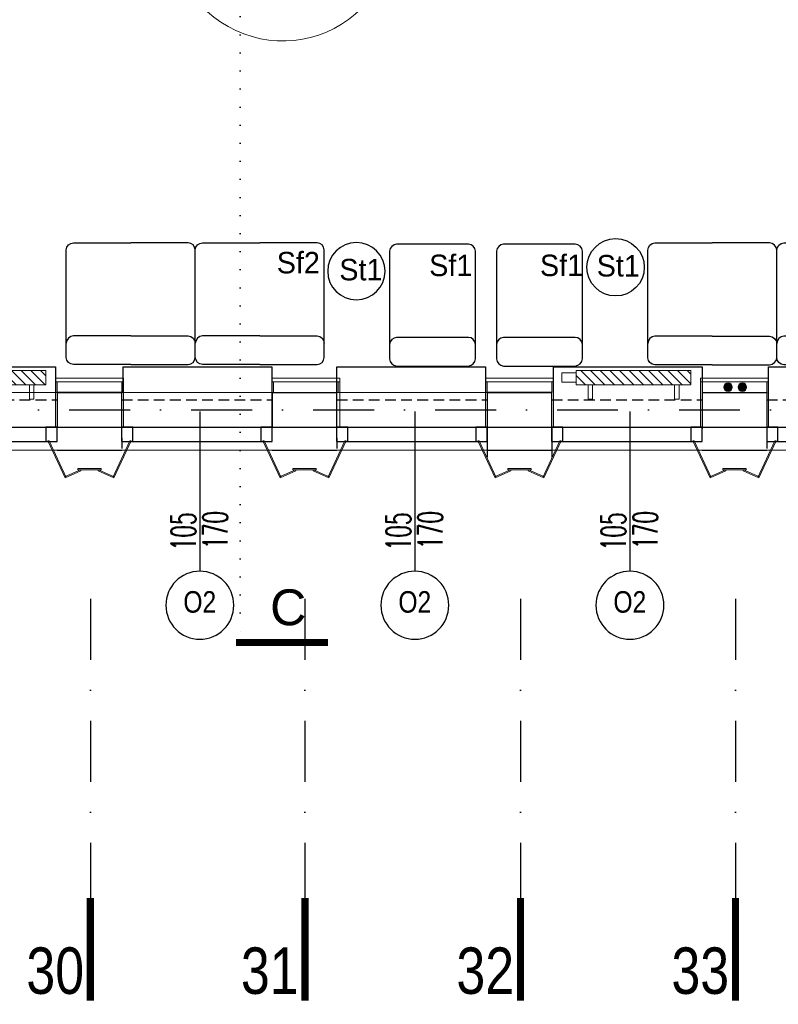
# Model space of a CAD drawing. Header units: millimetres. Extents: x 14495 to 271441, y -21035 to 2232.
# Tile 174 of 227: x 87100 to 87630, y -4199 to -3512. Entities that reach past the tile are written whole.
import ezdxf
from ezdxf.enums import TextEntityAlignment as Align

# ---------------------------------------------------------------- set-up
doc = ezdxf.new("R2010")
doc.units = ezdxf.units.MM
for name, pattern in [('DASHDOT', [1, 0.5, -0.25, 0, -0.25]), ('DOT', [0.25, 0, -0.25]), ('HIDDENX2', [0.75, 0.5, -0.25])]:
    doc.linetypes.add(name, pattern=pattern)
for name, color, linetype in [('-- TECH SYMBOLE NOWE', 1, 'Continuous'), ('_1_cienkie', 251, 'Continuous'), ('a-bloki-drzwi', 52, 'Continuous'), ('a-cienka', 8, 'Continuous'), ('A_bloki-drzwi', 1, 'Continuous'), ('A_BLOKI_KÓŁKO', 1, 'Continuous'), ('A_BLOKI_OPIS', 1, 'Continuous'), ('A_grzejniki', 34, 'Continuous'), ('A_L przerywana', 251, 'HIDDENX2'), ('A_L_WIDOK', 1, 'Continuous'), ('A_Lcienka', 253, 'Continuous'), ('A_Lwidok', 1, 'Continuous'), ('A_okładzina HPL', 37, 'Continuous'), ('A_OSIE', 252, 'DASHDOT'), ('A_PROJEKTOWANE', 3, 'Continuous')]:
    doc.layers.add(name, color=color, linetype=linetype)
for name, color, linetype, lineweight in [('0-c.o.-grzejniki', 34, 'Continuous', 9), ('A_L_CIENKA', 251, 'Continuous', 5), ('A_obudowy G-K', 31, 'Continuous', 0), ('SAN_Przewody powrotne CO na rzucie', 180, 'Continuous', 40), ('SAN_Przewody zasilające CO na rzucie', 20, 'Continuous', 40), ('TECH Wyp-meble nowe', 1, 'Continuous', 30)]:
    doc.layers.add(name, color=color, linetype=linetype, lineweight=lineweight)
doc.styles.add('arialce', font='ARIALN.TTF')
doc.styles.add('cent', font='swissel.ttf')
doc.styles.add('cg', font='GOTHIC.TTF')
doc.styles.add('OPISPOMIESZCZEŃ', font='arial.ttf')
doc.styles.add('ROMANS', font='romans', dxfattribs={"width": 0.6})

# ---------------------------------------------------------------- blocks, each defined once
blk = doc.blocks.new('OSS1')
at = {"linetype": 'Continuous', "const_width": 5}
blk.add_lwpolyline([(0, 0), (0, -71.57)], dxfattribs=at)
at = {"style": 'cent'}
blk.add_attdef('01', text='', height=32.4, dxfattribs=at).set_placement((-4.39, -34.41), align=Align.RIGHT)
blk = doc.blocks.new('fghsdx')
at = {"lineweight": 0}
for p, q in [((-37.08, -19.4), (-25.08, 6.6)), ((-36.19, -19.4), (-24.35, 6.26)), ((-14.42, 0.8), (-25.41, 5.87)), ((-14.08, 1.53), (-25.08, 6.6)), ((-16.15, 0.8), (0, 0.8)), ((-16.15, 0.8), (-16.15, 0)), ((-16.15, 0), (0, 0)), ((-14.42, 0.8), (-14.08, 1.53)), ((-2.07, 1.53), (8.92, 6.6)), ((-1.73, 0.8), (-2.07, 1.53)), ((-1.73, 0.8), (9.26, 5.87)), ((0, 0.8), (0, 0)), ((20.04, -19.4), (8.2, 6.26)), ((20.92, -19.4), (8.92, 6.6)), ((-37.08, -19.4), (-36.19, -19.4)), ((20.92, -19.4), (20.04, -19.4))]:
    blk.add_line(p, q, dxfattribs=at)
blk = doc.blocks.new('HJTS')
at = {"color": 8}
blk.add_line((0, 0), (0, 111.34), dxfattribs=at)
at = {"layer": 'A_BLOKI_KÓŁKO', "ltscale": 0.04}
blk.add_circle((0, 135.04), 23.7, dxfattribs=at)
at = {"layer": 'A_BLOKI_OPIS', "style": 'ROMANS'}
for tag, height, width, p in [('O', 20.59, 0.5, (-0.05, 135.67)), ('100', 17.16, 0.6, (-11.49, 86.54)), ('200', 17.16, 0.6, (10.76, 86.54))]:
    blk.add_attdef(tag, text='', height=height, rotation=90, dxfattribs=dict(at, width=width)).set_placement(p, align=Align.MIDDLE)
blk = doc.blocks.new('mjkk')
at = {"layer": '0-c.o.-grzejniki'}
h = blk.add_hatch(dxfattribs=at)
h.set_pattern_fill('ANSI31', color=256, scale=1.5, angle=-90.01613, style=0)
h.set_pattern_definition([(-135.016127, (-172292.014, 132455.0023), (-3.36664804, 3.36854379), [])])
h.paths.add_polyline_path([(-9.98, -80), (-0.01, -80), (0, 0), (-9.98, 0)])
blk.add_lwpolyline([(-9.98, -80), (-9.98, 0), (0, 0), (-0.01, -80)], close=True, dxfattribs=at)
at = {"layer": '0-c.o.-grzejniki', "ltscale": 2}
for points in [[(10.03, -11.37), (10.03, -8.26), (0.02, -8.26), (0.02, -11.37)], [(10.03, -68.63), (10.03, -71.74), (0.02, -71.74), (0.02, -68.63)], [(-1.75, -80), (-1.75, -90), (-8.23, -90), (-8.23, -80)]]:
    blk.add_lwpolyline(points, close=True, dxfattribs=at)
blk = doc.blocks.new('ST-1')
at = {"layer": 'TECH Wyp-meble nowe', "color": 2, "linetype": 'Continuous', "lineweight": -3}
blk.add_circle((3872.46, 1887.35), 20, dxfattribs=at)
blk = doc.blocks.new('Sf1')
at = {"layer": 'TECH Wyp-meble nowe', "color": 2, "linetype": 'Continuous', "lineweight": -3}
for points in [[(4311.7, 1799.14), (4311.7, 1799.14), (4311.7, 1724.14), (4311.7, 1724.14, 0.385282), (4316.7, 1719.14), (4366.7, 1719.14, 0.351433), (4371.7, 1724.14), (4371.7, 1724.14), (4371.7, 1799.14), (4371.7, 1799.14, 0.366784), (4366.7, 1804.14), (4316.7, 1804.14, 0.370147), (4311.7, 1799.14)], [(4311.7, 1799.14), (4311.7, 1789.14), (4311.7, 1789.14, 0.385282), (4316.7, 1784.14), (4366.7, 1784.14, 0.351433), (4371.7, 1789.14), (4371.7, 1789.14), (4371.7, 1799.14)]]:
    blk.add_lwpolyline(points, format="xyb", dxfattribs=at)
blk = doc.blocks.new('Sf2')
at = {"layer": 'TECH Wyp-meble nowe', "color": 2, "linetype": 'Continuous', "lineweight": -3}
for points in [[(4473.52, 1804.14), (4433.52, 1804.14, 0.370147), (4428.52, 1799.14)], [(4428.52, 1799.14), (4428.52, 1799.14), (4428.52, 1724.14), (4428.52, 1724.14, 0.385282), (4433.52, 1719.14), (4473.52, 1719.14)], [(4473.52, 1804.14), (4513.52, 1804.14, -0.370147), (4518.52, 1799.14)], [(4518.52, 1799.14), (4518.52, 1799.14), (4518.52, 1724.14), (4518.52, 1724.14, -0.385282), (4513.52, 1719.14), (4473.52, 1719.14)], [(4563.52, 1804.14), (4523.52, 1804.14, 0.370147), (4518.52, 1799.14)], [(4518.52, 1799.14), (4518.52, 1799.14), (4518.52, 1724.14), (4518.52, 1724.14, 0.385282), (4523.52, 1719.14), (4563.52, 1719.14)], [(4563.52, 1804.14), (4603.52, 1804.14, -0.370147), (4608.52, 1799.14)], [(4608.52, 1799.14), (4608.52, 1799.14), (4608.52, 1724.14), (4608.52, 1724.14, -0.385282), (4603.52, 1719.14), (4563.52, 1719.14)], [(4473.52, 1784.14), (4433.52, 1784.14, -0.370147), (4428.52, 1789.14)], [(4473.52, 1784.14), (4513.52, 1784.14, 0.370147), (4518.52, 1789.14)], [(4563.52, 1784.14), (4523.52, 1784.14, -0.370147), (4518.52, 1789.14)], [(4563.52, 1784.14), (4603.52, 1784.14, 0.370147), (4608.52, 1789.14)]]:
    blk.add_lwpolyline(points, format="xyb", dxfattribs=at)

msp = doc.modelspace()

# ---------------------------------------------------------------- hatches: boundary and pattern name
at = {"layer": 'SAN_Przewody powrotne CO na rzucie', "lineweight": 13}
msp.add_hatch(color=256, dxfattribs=at).paths.add_polyline_path([(87607.61, -3768.42, 1), (87601.61, -3768.42, 1)])
at = {"layer": 'SAN_Przewody zasilające CO na rzucie', "lineweight": 13}
msp.add_hatch(color=256, dxfattribs=at).paths.add_polyline_path([(87597.61, -3768.42, 1), (87591.61, -3768.42, 1)])

# ---------------------------------------------------------------- linework, layer by layer
at = {"layer": '_1_cienkie'}
for p, q in [((87171.58, -3796.26), (87171.65, -3811.26)), ((87321.58, -3796.26), (87321.65, -3811.26)), ((87426.65, -3796.26), (87426.65, -3814.26)), ((87471.58, -3796.26), (87471.65, -3811.26)), ((87471.65, -3796.26), (87471.65, -3814.26)), ((87621.58, -3796.26), (87621.65, -3811.26)), ((87621.65, -3791.26), (87621.65, -3811.26)), ((87426.65, -3797.26), (87426.65, -3817.26)), ((87471.65, -3797.26), (87471.65, -3817.26))]:
    msp.add_line(p, q, dxfattribs=at)
at = {"layer": 'a-cienka'}
for p, q in [((87126.65, -3812.42), (87171.65, -3812.42)), ((87276.65, -3812.42), (87321.65, -3812.42)), ((87426.65, -3812.42), (87471.65, -3812.42)), ((87576.65, -3812.42), (87621.65, -3812.42))]:
    msp.add_line(p, q, dxfattribs=at)
at = {"layer": 'A_bloki-drzwi'}
for p, q in [((87021.58, -3796.26), (87126.58, -3796.26)), ((87171.58, -3796.26), (87276.58, -3796.26)), ((87321.58, -3796.26), (87426.58, -3796.26)), ((87471.58, -3796.26), (87576.58, -3796.26)), ((87471.58, -3796.26), (87576.58, -3796.26)), ((87621.58, -3796.26), (87726.58, -3796.26)), ((87021.58, -3806.26), (87126.58, -3806.26)), ((87171.58, -3806.26), (87276.58, -3806.26)), ((87321.58, -3806.26), (87426.58, -3806.26)), ((87471.58, -3806.26), (87576.58, -3806.26)), ((87471.58, -3806.26), (87576.58, -3806.26)), ((87621.58, -3806.26), (87726.58, -3806.26))]:
    msp.add_line(p, q, dxfattribs=at)
for points in [[(87118.78, -3806.26), (87126.65, -3806.26), (87126.65, -3796.26), (87118.78, -3796.26)], [(87171.58, -3806.26), (87179.44, -3806.26), (87179.44, -3796.26), (87171.58, -3796.26)], [(87268.78, -3806.26), (87276.65, -3806.26), (87276.65, -3796.26), (87268.78, -3796.26)], [(87321.58, -3806.26), (87329.44, -3806.26), (87329.44, -3796.26), (87321.58, -3796.26)], [(87418.71, -3806.26), (87426.58, -3806.26), (87426.58, -3796.26), (87418.71, -3796.26)], [(87418.78, -3806.26), (87426.65, -3806.26), (87426.65, -3796.26), (87418.78, -3796.26)], [(87471.58, -3806.26), (87479.44, -3806.26), (87479.44, -3796.26), (87471.58, -3796.26)], [(87471.58, -3806.26), (87479.44, -3806.26), (87479.44, -3796.26), (87471.58, -3796.26)], [(87568.78, -3806.26), (87576.65, -3806.26), (87576.65, -3796.26), (87568.78, -3796.26)], [(87568.78, -3806.26), (87576.65, -3806.26), (87576.65, -3796.26), (87568.78, -3796.26)], [(87621.58, -3806.26), (87629.44, -3806.26), (87629.44, -3796.26), (87621.58, -3796.26)]]:
    msp.add_lwpolyline(points, close=True, dxfattribs=at)
at = {"layer": 'A_L przerywana', "ltscale": 15}
for p, q in [((87021.58, -3777.26), (87126.65, -3777.26)), ((87171.58, -3777.26), (87276.65, -3777.26)), ((87321.58, -3777.26), (87426.65, -3777.26)), ((87471.58, -3777.26), (87576.65, -3777.26)), ((87621.58, -3777.26), (87726.65, -3777.26))]:
    msp.add_line(p, q, dxfattribs=at)
at = {"layer": 'A_L_CIENKA'}
for p, q in [((87021.58, -3772.26), (87126.65, -3772.26)), ((87171.58, -3772.26), (87276.65, -3772.26)), ((87321.58, -3772.26), (87426.65, -3772.26)), ((87021.65, -3812.42), (87126.65, -3812.42)), ((87171.65, -3812.42), (87276.65, -3812.42)), ((87321.65, -3812.42), (87426.65, -3812.42)), ((87471.65, -3812.42), (87576.65, -3812.42)), ((87621.65, -3812.42), (87726.65, -3812.42))]:
    msp.add_line(p, q, dxfattribs=at)
at = {"layer": 'A_L_WIDOK', "linetype": 'DOT', "ltscale": 50}
msp.add_line((87254.27, -1468.88), (87254.27, -3946.45), dxfattribs=at)
at = {"layer": 'A_L_WIDOK', "const_width": 5}
msp.add_lwpolyline([(87315.45, -3946.45), (87251.46, -3946.45)], dxfattribs=at)
at = {"layer": 'A_Lcienka', "linetype": 'Continuous', "lineweight": 5}
msp.add_arc((87283.95, -3449), 78, 180, 319.23749, dxfattribs=at)
at = {"layer": 'A_Lwidok'}
for points in [[(87021.69, -3772.26), (87021.69, -3754.22), (87125.38, -3754.22), (87125.38, -3772.26)], [(87172.69, -3772.26), (87172.69, -3754.22), (87276.38, -3754.22), (87276.38, -3772.26)], [(87321.69, -3772.26), (87321.69, -3754.22), (87425.38, -3754.22), (87425.38, -3772.26)], [(87472.95, -3772.26), (87472.95, -3754.22), (87576.65, -3754.22), (87576.65, -3772.26)], [(87622.95, -3772.26), (87622.95, -3754.22), (87726.65, -3754.22), (87726.65, -3772.26)]]:
    msp.add_lwpolyline(points, dxfattribs=at)
at = {"layer": 'A_obudowy G-K', "lineweight": 5}
for p, q in [((87125.38, -3762.26), (87125.38, -3796.21)), ((87172.88, -3762.26), (87172.88, -3796.21)), ((87276.38, -3762.26), (87276.38, -3796.22)), ((87323.88, -3762.26), (87323.88, -3796.22)), ((87425.38, -3762.26), (87425.38, -3796.23)), ((87472.88, -3762.26), (87472.88, -3796.23)), ((87575.38, -3762.26), (87575.38, -3796.24)), ((87622.88, -3762.26), (87622.88, -3796.24))]:
    msp.add_line(p, q, dxfattribs=at)
at = {"layer": 'A_obudowy G-K', "linetype": 'Continuous', "lineweight": 5}
for p, q in [((87126.64, -3764.76), (87126.65, -3772.26)), ((87171.63, -3764.76), (87171.62, -3772.26)), ((87277.64, -3764.76), (87277.65, -3772.26)), ((87322.63, -3764.76), (87322.62, -3772.26)), ((87426.64, -3764.76), (87426.65, -3772.26)), ((87471.63, -3764.76), (87471.62, -3772.26)), ((87576.64, -3764.76), (87576.65, -3772.26)), ((87621.63, -3764.76), (87621.62, -3772.26))]:
    msp.add_line(p, q, dxfattribs=at)
at = {"layer": 'A_obudowy G-K', "lineweight": 5}
for points in [[(87172.88, -3762.26), (87125.38, -3762.26)], [(87323.88, -3762.26), (87276.38, -3762.26)], [(87472.88, -3762.26), (87425.38, -3762.26)], [(87622.88, -3762.26), (87575.38, -3762.26)], [(87172.88, -3764.76), (87125.39, -3764.76)], [(87323.88, -3764.76), (87276.39, -3764.76)], [(87472.88, -3764.76), (87425.39, -3764.76)], [(87622.88, -3764.76), (87575.39, -3764.76)]]:
    msp.add_lwpolyline(points, dxfattribs=at)
at = {"layer": 'A_OSIE', "ltscale": 85}
for p, q in [((85688.25, -3784.26), (88186.25, -3784.26)), ((87149.79, -3915.97), (87149.79, -4124.68)), ((87299.46, -3915.97), (87299.46, -4124.68)), ((87449.79, -3915.97), (87449.79, -4124.68)), ((87599.79, -3915.97), (87599.79, -3977.83)), ((87599.79, -3915.97), (87599.79, -4124.68))]:
    msp.add_line(p, q, dxfattribs=at)
at = {"layer": 'A_PROJEKTOWANE'}
for p, q in [((87126.65, -3772.26), (87126.65, -3796.26)), ((87126.65, -3772.26), (87126.65, -3796.26)), ((87126.65, -3772.26), (87171.58, -3772.26)), ((87171.58, -3772.26), (87126.65, -3772.26)), ((87171.58, -3772.26), (87171.58, -3796.26)), ((87171.58, -3772.26), (87171.58, -3796.26)), ((87276.65, -3772.26), (87276.65, -3796.26)), ((87276.65, -3772.26), (87276.65, -3796.26)), ((87276.65, -3772.26), (87276.65, -3796.26)), ((87276.65, -3772.26), (87321.58, -3772.26)), ((87321.58, -3772.26), (87321.58, -3796.26)), ((87426.65, -3772.26), (87426.65, -3797.26)), ((87426.65, -3772.26), (87461.79, -3772.26)), ((87426.65, -3772.26), (87426.65, -3796.26)), ((87426.65, -3772.26), (87437.79, -3772.26)), ((87461.79, -3772.26), (87471.58, -3772.26)), ((87461.79, -3772.26), (87471.58, -3772.26)), ((87471.58, -3772.26), (87471.58, -3797.26)), ((87471.58, -3772.26), (87471.58, -3796.26)), ((87576.65, -3772.26), (87576.65, -3797.26)), ((87576.65, -3772.26), (87576.65, -3797.26)), ((87576.65, -3772.26), (87621.58, -3772.26)), ((87576.65, -3772.26), (87576.65, -3797.26)), ((87576.65, -3772.26), (87576.65, -3797.26)), ((87576.65, -3772.26), (87621.58, -3772.26)), ((87621.58, -3772.26), (87621.58, -3797.26)), ((87621.58, -3772.26), (87621.58, -3797.26)), ((87276.65, -3783.26), (87276.65, -3796.26)), ((87426.65, -3783.26), (87426.65, -3797.26)), ((87426.65, -3783.26), (87426.65, -3796.26)), ((87126.65, -3796.26), (87171.58, -3796.26)), ((87276.65, -3796.26), (87321.58, -3796.26)), ((87426.65, -3796.26), (87471.58, -3796.26)), ((87426.65, -3796.26), (87471.58, -3796.26)), ((87576.65, -3796.26), (87621.65, -3796.26)), ((87576.65, -3796.26), (87621.65, -3796.26))]:
    msp.add_line(p, q, dxfattribs=at)
msp.add_lwpolyline([(87471.65, -3772.26), (87426.65, -3772.26)], dxfattribs=at)
at = {"layer": 'SAN_Przewody powrotne CO na rzucie', "lineweight": 13}
msp.add_circle((87604.61, -3768.42), 3, dxfattribs=at)
at = {"layer": 'SAN_Przewody zasilające CO na rzucie', "lineweight": 13}
msp.add_circle((87594.61, -3768.42), 3, dxfattribs=at)

# ---------------------------------------------------------------- block references
at = {"layer": 'a-bloki-drzwi'}
ref = msp.add_blockref('HJTS', (87226.15, -3785.43), dxfattribs=dict(at, xscale=-1, rotation=180))
ref.add_attrib('O', 'O2', dxfattribs={"layer": 'A_BLOKI_OPIS', "extrusion": (0, 0, -1), "height": 15, "style": 'arialce', "text_generation_flag": 2}).set_placement((-87226.1, -3918.15), align=Align.MIDDLE)
ref.add_attrib('100', '105', dxfattribs={"layer": 'A_BLOKI_OPIS', "extrusion": (0, 0, -1), "height": 17.16, "rotation": 90, "style": 'ROMANS', "text_generation_flag": 4, "width": 0.6}).set_placement((-87214.66, -3869.03), align=Align.MIDDLE)
ref.add_attrib('200', '170', dxfattribs={"layer": 'A_BLOKI_OPIS', "extrusion": (0, 0, -1), "height": 17.16, "rotation": 90, "style": 'ROMANS', "text_generation_flag": 4, "width": 0.6}).set_placement((-87236.91, -3868.05), align=Align.MIDDLE)
ref = msp.add_blockref('HJTS', (87376.15, -3785.43), dxfattribs=dict(at, xscale=-1, rotation=180))
ref.add_attrib('O', 'O2', dxfattribs={"layer": 'A_BLOKI_OPIS', "extrusion": (0, 0, -1), "height": 15, "style": 'arialce', "text_generation_flag": 2}).set_placement((-87376.1, -3918.15), align=Align.MIDDLE)
ref.add_attrib('100', '105', dxfattribs={"layer": 'A_BLOKI_OPIS', "extrusion": (0, 0, -1), "height": 17.16, "rotation": 90, "style": 'ROMANS', "text_generation_flag": 4, "width": 0.6}).set_placement((-87364.66, -3869.03), align=Align.MIDDLE)
ref.add_attrib('200', '170', dxfattribs={"layer": 'A_BLOKI_OPIS', "extrusion": (0, 0, -1), "height": 17.16, "rotation": 90, "style": 'ROMANS', "text_generation_flag": 4, "width": 0.6}).set_placement((-87386.91, -3868.05), align=Align.MIDDLE)
ref = msp.add_blockref('HJTS', (87526.15, -3785.43), dxfattribs=dict(at, xscale=-1, rotation=180))
ref.add_attrib('O', 'O2', dxfattribs={"layer": 'A_BLOKI_OPIS', "extrusion": (0, 0, -1), "height": 15, "style": 'arialce', "text_generation_flag": 2}).set_placement((-87526.1, -3918.15), align=Align.MIDDLE)
ref.add_attrib('100', '105', dxfattribs={"layer": 'A_BLOKI_OPIS', "extrusion": (0, 0, -1), "height": 17.16, "rotation": 90, "style": 'ROMANS', "text_generation_flag": 4, "width": 0.6}).set_placement((-87514.66, -3869.03), align=Align.MIDDLE)
ref.add_attrib('200', '170', dxfattribs={"layer": 'A_BLOKI_OPIS', "extrusion": (0, 0, -1), "height": 17.16, "rotation": 90, "style": 'ROMANS', "text_generation_flag": 4, "width": 0.6}).set_placement((-87536.91, -3868.05), align=Align.MIDDLE)
at = {"layer": 'A_grzejniki', "linetype": 'Continuous', "lineweight": 13, "rotation": 270}
for p in [(87118.67, -3766.75), (87568.67, -3766.75)]:
    msp.add_blockref('mjkk', p, dxfattribs=at)
at = {"layer": 'A_okładzina HPL', "lineweight": 0, "xscale": -1, "rotation": 180}
for p in [(87157.22, -3825.16), (87307.22, -3825.16), (87457.22, -3825.16), (87457.22, -3825.16), (87607.22, -3825.16)]:
    msp.add_blockref('fghsdx', p, dxfattribs=at)
at = {"layer": 'A_OSIE'}
ref = msp.add_blockref('OSS1', (87149.79, -4124.68), dxfattribs=at)
ref.add_attrib('01', '30', dxfattribs={"layer": '0', "height": 32.4, "style": 'cent', "width": 0.8}).set_placement((87145.4, -4159.08), align=Align.TOP_RIGHT)
ref = msp.add_blockref('OSS1', (87299.46, -4124.68), dxfattribs=at)
ref.add_attrib('01', '31', dxfattribs={"layer": '0', "height": 32.4, "style": 'cent', "width": 0.8}).set_placement((87295.07, -4159.08), align=Align.TOP_RIGHT)
ref = msp.add_blockref('OSS1', (87449.79, -4124.68), dxfattribs=at)
ref.add_attrib('01', '32', dxfattribs={"layer": '0', "height": 32.4, "style": 'cent', "width": 0.8}).set_placement((87445.4, -4159.08), align=Align.TOP_RIGHT)
ref = msp.add_blockref('OSS1', (87599.79, -4124.68), dxfattribs=at)
ref.add_attrib('01', '33', dxfattribs={"layer": '0', "height": 32.4, "style": 'cent', "width": 0.8}).set_placement((87595.4, -4159.08), align=Align.TOP_RIGHT)
at = {"layer": 'TECH Wyp-meble nowe', "linetype": 'Continuous'}
msp.add_blockref('ST-1', (83643.74, -5572.2), dxfattribs=at)
at = {"layer": 'TECH Wyp-meble nowe', "linetype": 'Continuous', "xscale": -1, "rotation": 180}
msp.add_blockref('Sf2', (82704.46, -1948.58), dxfattribs=at)
at = {"layer": 'TECH Wyp-meble nowe', "linetype": 'Continuous', "xscale": -1}
msp.add_blockref('ST-1', (91207.81, -5574.9), dxfattribs=at)
at = {"layer": 'TECH Wyp-meble nowe', "linetype": 'Continuous', "rotation": 180}
for name, p in [('Sf1', (91730.15, -1949.54)), ('Sf1', (91804.73, -1949.54)), ('Sf2', (92147.09, -1948.76))]:
    msp.add_blockref(name, p, dxfattribs=at)

# ---------------------------------------------------------------- texts
at = {"layer": '-- TECH SYMBOLE NOWE', "color": 1, "style": 'cg'}
for s, p in [('Sf2', (87279.8, -3689.1)), ('St1', (87323.44, -3693.98)), ('Sf1', (87386.14, -3691.01)), ('Sf1', (87463.39, -3691.01)), ('St1', (87503, -3691.27))]:
    msp.add_text(s, height=15, dxfattribs=at).set_placement(p)
at = {"layer": 'a-bloki-drzwi', "style": 'OPISPOMIESZCZEŃ'}
msp.add_text('C', height=25, dxfattribs=at).set_placement((87275.17, -3934.41))

doc.saveas('drawing.dxf')
